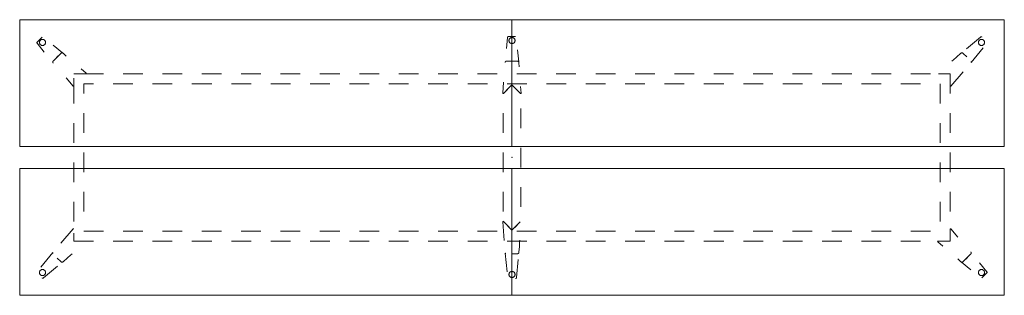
# Model space of a CAD drawing. Header units: metres. Extents: x 0 to 5, y -1.4 to 0.
import ezdxf

# ---------------------------------------------------------------- set-up
doc = ezdxf.new("R2010")
doc.units = ezdxf.units.M
doc.header["$MEASUREMENT"] = 0
doc.linetypes.add('VW-01 Short Dashed', pattern=[0.166624, 0.083312, -0.083312])
doc.layers.add('72_VITRA_INSERT', color=7, linetype='Continuous')
doc.layers.add('72_VITRA_JOYN2_D2_VITRA', color=7, linetype='Continuous', lineweight=5)
doc.layers.add('72_VITRA_JOYN2_D2_VITRA_UNDER', color=252, linetype='VW-01 Short Dashed', lineweight=5)
doc.layers.add('D2SNAP', color=1, linetype='Continuous', lineweight=18, true_color=0xff0000)

# ---------------------------------------------------------------- blocks, each defined once
blk = doc.blocks.new('72_VITRA_JOYN2_D2_JOYN_2_TOUCHDOWN_H74_500X140_GLIDES')
at = {"layer": '72_VITRA_JOYN2_D2_VITRA', "flags": 128}
for points in [[(-2.499765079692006, 0.6997850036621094), (-2.499765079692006, 0.0557527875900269), (0, 0.0557527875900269), (0, 0.6997850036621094)], [(0, 0.6997850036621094), (0, 0.0557527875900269), (2.499765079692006, 0.0557527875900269), (2.499765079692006, 0.6997850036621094)], [(-2.499765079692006, -0.6997850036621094), (-2.499765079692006, -0.0557527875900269), (0, -0.0557527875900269), (0, -0.6997850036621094)], [(0, -0.6997850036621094), (0, -0.0557527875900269), (2.499765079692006, -0.0557527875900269), (2.499765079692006, -0.6997850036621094)]]:
    blk.add_lwpolyline(points, close=True, dxfattribs=at)
at = {"layer": '72_VITRA_JOYN2_D2_VITRA_UNDER', "flags": 128}
for points in [[(-2.386187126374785, 0.6115540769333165), (-2.411104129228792, 0.5866370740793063, 0.3867434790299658), (-2.411422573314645, 0.5799161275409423), (-2.33151769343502, 0.4832405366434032, -0.2529423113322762), (-2.329071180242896, 0.4914417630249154), (-2.291662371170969, 0.528850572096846, -0.2566041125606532), (-2.283340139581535, 0.531270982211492), (-2.379439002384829, 0.6118498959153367, 0.3887774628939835)], [(-2.399641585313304, 0.5845213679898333, 0.9999999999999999), (-2.368613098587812, 0.5845213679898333, 0.9999999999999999), (-2.399641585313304, 0.5845213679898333)], [(0.0179371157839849, 0.6147901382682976), (-0.0173008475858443, 0.614790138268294, 0.3867434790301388), (-0.0222784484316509, 0.6102628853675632), (-0.0341371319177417, 0.4854016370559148, -0.2529423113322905), (-0.0266080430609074, 0.4894708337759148), (0.0262960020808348, 0.4894708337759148, -0.256604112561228), (0.0338921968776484, 0.4852976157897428), (0.022917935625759, 0.6102276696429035, 0.3887774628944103)], [(-0.0155142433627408, 0.5942186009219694, 0.9999999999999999), (0.0155142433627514, 0.5942186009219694, 0.9999999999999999), (-0.0155142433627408, 0.5942186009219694)], [(2.386187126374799, 0.6115540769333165, 0.3887774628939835), (2.379439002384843, 0.6118498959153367), (2.283340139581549, 0.531270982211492, -0.2566041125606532), (2.291662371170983, 0.528850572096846), (2.32907118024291, 0.4914417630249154, -0.2529423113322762), (2.331517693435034, 0.4832405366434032), (2.411422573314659, 0.5799161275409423, 0.3867434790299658), (2.411104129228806, 0.5866370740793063), (2.386187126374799, 0.6115540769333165)], [(2.368613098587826, 0.5845213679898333, 0.9999999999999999), (2.399641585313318, 0.5845213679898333, 0.9999999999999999), (2.368613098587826, 0.5845213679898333)], [(-2.224999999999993, 0.4250000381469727), (-2.162971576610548, 0.4250000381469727, 0.6948255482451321), (-2.161990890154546, 0.4276349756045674), (-2.241530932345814, 0.4963653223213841), (-2.257473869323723, 0.5102242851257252), (-2.27939388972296, 0.529279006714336, 0.3939100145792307), (-2.291662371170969, 0.528850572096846), (-2.329071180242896, 0.4914417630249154, 0.3939099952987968), (-2.329499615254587, 0.4791732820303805), (-2.310459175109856, 0.4572696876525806), (-2.296365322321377, 0.4415309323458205), (-2.227632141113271, 0.3619876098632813, 0.6937495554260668), (-2.224999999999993, 0.362971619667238)], [(2.225000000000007, 0.362971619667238, 0.6937495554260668), (2.227632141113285, 0.3619876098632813), (2.296365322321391, 0.4415309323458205), (2.31045917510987, 0.4572696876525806), (2.329499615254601, 0.4791732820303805, 0.3939099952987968), (2.32907118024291, 0.4914417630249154), (2.291662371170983, 0.528850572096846, 0.3939100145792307), (2.279393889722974, 0.529279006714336), (2.257473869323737, 0.5102242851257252), (2.241530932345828, 0.4963653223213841), (2.16199089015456, 0.4276349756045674, 0.6948255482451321), (2.162971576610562, 0.4250000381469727), (2.225000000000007, 0.4250000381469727)], [(7.1e-15, 0.3689000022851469), (0.0438607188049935, 0.3250392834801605, 0.6948255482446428), (0.0464173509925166, 0.3262090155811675), (0.0387737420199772, 0.4310520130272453), (0.0373001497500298, 0.452125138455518), (0.0352740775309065, 0.4810986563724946, 0.3939100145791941), (0.0262960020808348, 0.4894708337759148), (-0.0266080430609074, 0.4894708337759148, 0.3939099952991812), (-0.0355861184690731, 0.4810986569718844), (-0.037610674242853, 0.4521468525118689), (-0.0387737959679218, 0.4310520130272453), (-0.0464177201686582, 0.3262046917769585, 0.6937495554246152), (-0.0438607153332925, 0.3250392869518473)], [(-0.0438607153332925, -0.3250392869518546, 0.6937495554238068), (-0.0464177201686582, -0.3262046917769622), (-0.0387737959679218, -0.4310520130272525), (-0.037610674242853, -0.4521468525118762), (-0.0355861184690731, -0.4810986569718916, 0.3939099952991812), (-0.0266080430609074, -0.4894708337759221), (0.0262960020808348, -0.4894708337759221, 0.3939100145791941), (0.0352740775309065, -0.4810986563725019), (0.0373001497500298, -0.4521251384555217), (0.0387737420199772, -0.4310520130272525), (0.0464173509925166, -0.3262090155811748, 0.6948255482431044), (0.0438607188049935, -0.3250392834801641), (7.1e-15, -0.3689000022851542)], [(-2.224999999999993, -0.3629716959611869, 0.6937495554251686), (-2.227632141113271, -0.3619876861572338), (-2.296365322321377, -0.4415310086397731), (-2.310459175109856, -0.4572697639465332), (-2.329499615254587, -0.4791733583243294, 0.3939099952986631), (-2.329071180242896, -0.491441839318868), (-2.291662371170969, -0.528850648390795, 0.3939100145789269), (-2.27939388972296, -0.5292790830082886), (-2.257473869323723, -0.5102243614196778), (-2.241530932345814, -0.4963653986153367), (-2.161990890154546, -0.4276350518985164, 0.6948255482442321), (-2.162971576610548, -0.4250001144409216), (-2.224999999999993, -0.4250001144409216)], [(2.225000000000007, -0.4249998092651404), (2.162971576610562, -0.4249998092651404, 0.6948255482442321), (2.16199089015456, -0.4276347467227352), (2.241530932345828, -0.4963650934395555), (2.257473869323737, -0.5102240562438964), (2.279393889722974, -0.5292787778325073, 0.3939100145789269), (2.291662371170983, -0.5288503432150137), (2.32907118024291, -0.4914415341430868, 0.3939099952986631), (2.329499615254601, -0.4791730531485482), (2.31045917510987, -0.457269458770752), (2.296365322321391, -0.4415307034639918), (2.227632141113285, -0.3619873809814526, 0.6937495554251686), (2.225000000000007, -0.3629713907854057)], [(-2.386187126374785, -0.6115541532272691, 0.3887774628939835), (-2.379439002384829, -0.6118499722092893), (-2.283340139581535, -0.531271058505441, -0.2566041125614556), (-2.291662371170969, -0.528850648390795), (-2.329071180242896, -0.491441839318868, -0.2529423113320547), (-2.33151769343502, -0.4832406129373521), (-2.411422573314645, -0.579916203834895, 0.3867434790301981), (-2.411104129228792, -0.5866371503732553), (-2.386187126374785, -0.6115541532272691)], [(0.0179371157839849, -0.6147901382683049, 0.3887774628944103), (0.022917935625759, -0.6102276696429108), (0.0338921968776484, -0.4852976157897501, -0.256604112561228), (0.0262960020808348, -0.4894708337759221), (-0.0266080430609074, -0.4894708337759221, -0.2529423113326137), (-0.0341371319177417, -0.4854016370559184), (-0.0222784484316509, -0.6102628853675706, 0.3867434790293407), (-0.0173008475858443, -0.6147901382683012), (0.0179371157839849, -0.6147901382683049)], [(2.386187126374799, -0.6115538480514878), (2.411104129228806, -0.586636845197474, 0.3867434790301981), (2.411422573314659, -0.5799158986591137), (2.331517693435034, -0.4832403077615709, -0.2529423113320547), (2.32907118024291, -0.4914415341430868), (2.291662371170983, -0.5288503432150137, -0.2566041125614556), (2.283340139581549, -0.5312707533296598), (2.379439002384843, -0.611849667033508, 0.3887774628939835)], [(-2.399641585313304, -0.5845214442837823, 0.9999999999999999), (-2.368613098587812, -0.5845214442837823, 0.9999999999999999), (-2.399641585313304, -0.5845214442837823)], [(-0.0155142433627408, -0.5942186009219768, 0.9999999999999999), (0.0155142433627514, -0.5942186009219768, 0.9999999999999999), (-0.0155142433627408, -0.5942186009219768)], [(2.368613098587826, -0.5845214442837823, 0.9999999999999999), (2.399641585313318, -0.5845214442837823, 0.9999999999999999), (2.368613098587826, -0.5845214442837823)]]:
    blk.add_lwpolyline(points, format="xyb", close=True, dxfattribs=at)
for points in [[(-2.224999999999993, -0.4249999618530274), (2.225000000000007, -0.4249999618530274), (2.225000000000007, 0.4250000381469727), (-2.224999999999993, 0.4250000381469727)], [(-2.174999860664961, -0.3749999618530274), (2.175000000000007, -0.3749999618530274), (2.175000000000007, 0.3749999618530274), (-2.174999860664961, 0.3749999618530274)], [(-0.0446953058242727, -0.3237742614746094), (-0.0438283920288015, -0.3250715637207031), (7.1e-15, -0.3689000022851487), (0.0438284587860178, -0.3250715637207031), (0.044695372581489, -0.3237742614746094), (0.0450000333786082, -0.3222431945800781), (0.0450000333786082, 0.3222431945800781), (0.044695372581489, 0.3237742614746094), (0.0438284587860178, 0.3250715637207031), (7.1e-15, 0.3689000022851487), (-0.0438283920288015, 0.3250715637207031), (-0.0446953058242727, 0.3237742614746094), (-0.0449999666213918, 0.3222431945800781), (-0.0449999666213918, -0.3222431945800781)]]:
    blk.add_lwpolyline(points, close=True, dxfattribs=at)
at = {"layer": 'D2SNAP', "linetype": 'Continuous', "lineweight": 5}
for p in [(0, 0), (7.1e-15, 0), (7.1e-15, 0), (7.1e-15, 0), (3.26930372e-08, 0)]:
    blk.add_point(p, dxfattribs=at)
blk = doc.blocks.new('72vitra_joyn221932239A16B447FA98DC5DF529D01A29')
blk.add_blockref('72_VITRA_JOYN2_D2_JOYN_2_TOUCHDOWN_H74_500X140_GLIDES', (2.5, -0.7000000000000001))
blk = doc.blocks.new('XCAD032B4FE3D89FD6970C408ACAD23FBF5915')
at = {"color": 7}
blk.add_blockref('72vitra_joyn221932239A16B447FA98DC5DF529D01A29', (0, 0), dxfattribs=at)

msp = doc.modelspace()

# ---------------------------------------------------------------- block references
at = {"layer": '72_VITRA_INSERT'}
msp.add_blockref('XCAD032B4FE3D89FD6970C408ACAD23FBF5915', (0, 0), dxfattribs=at)

doc.saveas('drawing.dxf')
